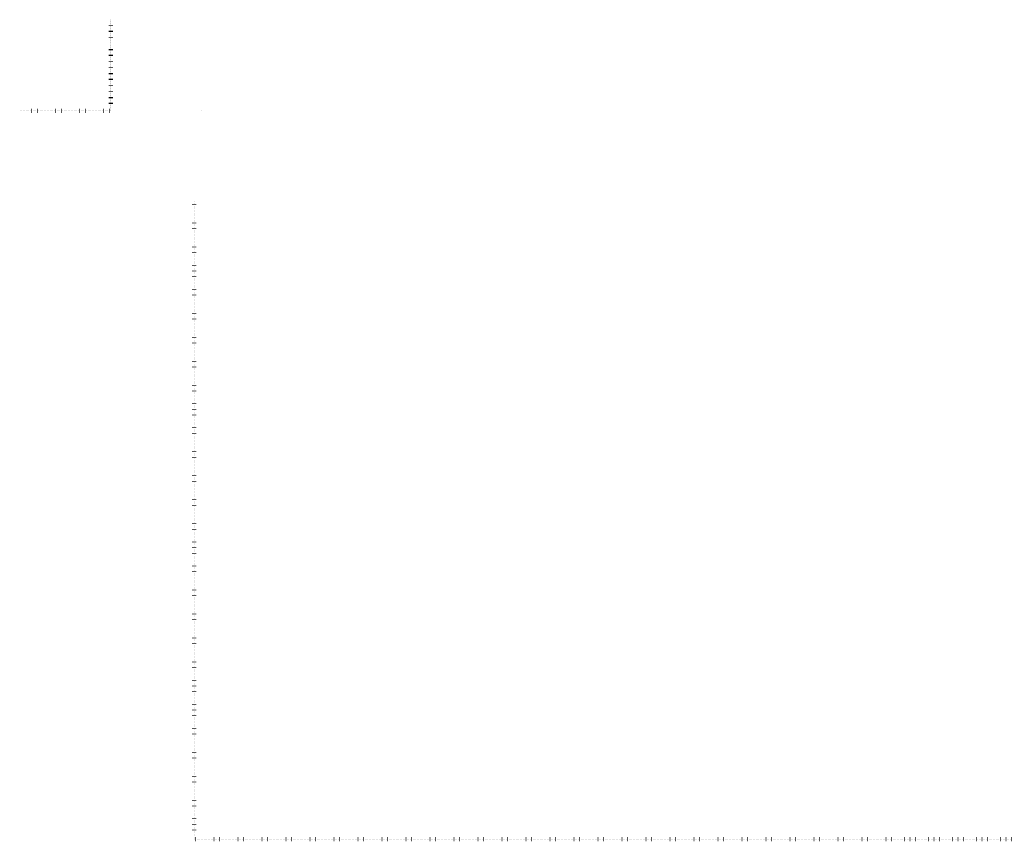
# Model space of a CAD drawing. Header units: inches. Extents: x -65076 to -46572, y -27630 to -20330.
# Tile 10 of 19: x -53456 to -51293, y -27630 to -25830. Entities that reach past the tile are written whole.
import ezdxf

# ---------------------------------------------------------------- set-up
doc = ezdxf.new("R2010")
doc.units = ezdxf.units.IN
doc.header["$MEASUREMENT"] = 0
doc.linetypes.add('ACAD_ISO07W100', pattern=[3, 0, -3])
doc.layers.add('Fondations', color=9, linetype='Continuous')
doc.layers.add('Terrain', color=103, linetype='Continuous')

msp = doc.modelspace()

# ---------------------------------------------------------------- linework, layer by layer
at = {"layer": 'Fondations', "linetype": 'ACAD_ISO07W100', "lineweight": 100, "extrusion": (0, 0, -1)}
for q in [(-53255.6, -25829.9, -1000), (-53455.6, -26029.9, -1000)]:
    msp.add_line((-53255.6, -26029.9, -1000), q, dxfattribs=at)
at = {"layer": 'Fondations', "linetype": 'ACAD_ISO07W100', "lineweight": 100}
msp.add_line((-53072.3, -26229.9, -1000), (-53072.3, -27629.9, -1000), dxfattribs=at)
at = {"layer": 'Terrain', "linetype": 'ACAD_ISO07W100', "lineweight": 100, "extrusion": (0, 0, -1)}
for p, q in [((-53255.6, -25829.9, -1000), (-53255.6, -26029.9, -1000)), ((-53255.6, -26029.9, -1000), (-53455.6, -26029.9, -1000))]:
    msp.add_line(p, q, dxfattribs=at)
at = {"layer": 'Terrain', "linetype": 'ACAD_ISO07W100', "lineweight": 100}
msp.add_line((-53072.3, -27629.9, -700), (-46572.3, -27629.9, -700), dxfattribs=at)
at = {"layer": 'Terrain', "linetype": 'ACAD_ISO07W100', "lineweight": 100, "extrusion": (0, 1, 0), "elevation": -26029.9}
msp.add_lwpolyline([(53055.6, 0), (53055.6, 0)], dxfattribs=at)

doc.saveas('drawing.dxf')
